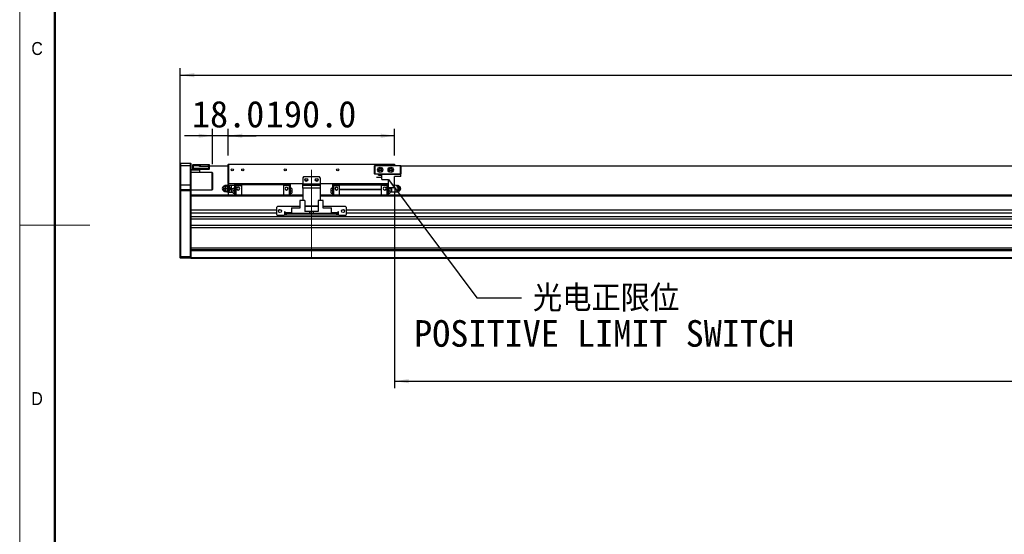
# Model space of a CAD drawing. Header units: millimetres. Extents: x 40 to 3320, y 40 to 2336.
# Tile 2 of 13: x 40 to 1165, y 835 to 1423. Entities that reach past the tile are written whole.
import ezdxf

# ---------------------------------------------------------------- set-up
doc = ezdxf.new("R2010")
doc.units = ezdxf.units.MM
doc.header["$LTSCALE"] = 8
doc.linetypes.add('CENTERX2', pattern=[20.32, 12.7, -2.54, 2.54, -2.54])
doc.layers.add('DIMNS', color=7, linetype='Continuous')
doc.styles.add('SLDTEXTSTYLE0', font='Gothic.ttf', dxfattribs={"width": 0.913})
doc.styles.add('SLDTEXTSTYLE10', font='txt', dxfattribs={"bigfont": 'bigfont'})
doc.styles.add('SLDTEXTSTYLE7', font='txt')
doc.dimstyles.new('SLDDIMSTYLE0', dxfattribs={"dimtxt": 30.4, "dimasz": 16, "dimexe": 0, "dimexo": 0.0625, "dimgap": 7.6, "dimtad": 2, "dimdec": 1, "dimrnd": 1e-09, "dimzin": 4, "dimdsep": 46, "dimtxsty": 'SLDTEXTSTYLE7', "dimsah": 1, "dimcen": 0.09, "dimadec": 0, "dimazin": 1, "dimtfac": 1, "dimtdec": 1, "dimtmove": 0, "dimatfit": 0, "dimfxl": 0, "dimfrac": 2, "dimtolj": 1, "dimtzin": 12, "dimarcsym": 0})
doc.dimstyles.new('SLDDIMSTYLE3', dxfattribs={"dimtxt": 30.4, "dimasz": 16, "dimexe": 0, "dimexo": 0.0625, "dimgap": 7.6, "dimtad": 2, "dimdec": 1, "dimrnd": 1e-09, "dimzin": 4, "dimdsep": 46, "dimtxsty": 'SLDTEXTSTYLE7', "dimsah": 1, "dimcen": 0.09, "dimadec": 0, "dimazin": 1, "dimtfac": 1, "dimtdec": 1, "dimtofl": 0, "dimtmove": 0, "dimatfit": 3, "dimfxl": 0, "dimfrac": 2, "dimtolj": 1, "dimtzin": 12, "dimarcsym": 0})
doc.dimstyles.new('SLDDIMSTYLE4', dxfattribs={"dimtxt": 0.18, "dimasz": 16, "dimexe": 0, "dimexo": 0.0625, "dimgap": 0, "dimtad": 0, "dimtih": 1, "dimtoh": 1, "dimdec": 0, "dimrnd": 1e-09, "dimzin": 0, "dimdsep": 46, "dimtxsty": 'Standard', "dimsah": 1, "dimcen": 0.09, "dimadec": 0, "dimazin": 0, "dimtfac": 16, "dimtdec": 0, "dimtofl": 0, "dimtmove": 0, "dimatfit": 3, "dimfxl": 0, "dimfrac": 2, "dimtolj": 1, "dimtzin": 0, "dimarcsym": 0})

# ---------------------------------------------------------------- blocks, each defined once
blk = doc.blocks.new('_D_19')
at = {"layer": 'DIMNS'}
for p, q in [((223.3, 1237.3), (223.3, 1367.3)), ((2443.3, 1237.3), (2443.3, 1367.3)), ((223.3, 1359.3), (2443.3, 1359.3))]:
    blk.add_line(p, q, dxfattribs=at)
for points in [[(223.3, 1359.3), (239.3, 1356.9), (239.3, 1361.7)], [(2443.3, 1359.3), (2427.3, 1361.7), (2427.3, 1356.9)]]:
    blk.add_solid(points, dxfattribs=at)
at = {"layer": 'DIMNS', "insert": (1263.7, 1399.2), "char_height": 30.4, "attachment_point": 1, "style": 'SLDTEXTSTYLE7'}
blk.add_mtext('2220.0', dxfattribs=at)
blk = doc.blocks.new('_D_20')
at = {"layer": 'DIMNS'}
for p, q in [((278.3, 1267.5), (278.3, 1298.1)), ((468.3, 1267.5), (468.3, 1298.1)), ((468.3, 1290.1), (278.3, 1290.1))]:
    blk.add_line(p, q, dxfattribs=at)
for points in [[(278.3, 1290.1), (294.3, 1287.7), (294.3, 1292.5)], [(468.3, 1290.1), (452.3, 1292.5), (452.3, 1287.7)]]:
    blk.add_solid(points, dxfattribs=at)
at = {"layer": 'DIMNS', "insert": (321.1, 1330), "char_height": 30.4, "attachment_point": 1, "style": 'SLDTEXTSTYLE7'}
blk.add_mtext('190.0', dxfattribs=at)
blk = doc.blocks.new('_D_21')
at = {"layer": 'DIMNS'}
for p, q in [((260.3, 1257.8), (260.3, 1298.1)), ((278.3, 1267.5), (278.3, 1298.1)), ((260.3, 1290.1), (228.3, 1290.1)), ((278.3, 1290.1), (260.3, 1290.1)), ((278.3, 1290.1), (310.3, 1290.1))]:
    blk.add_line(p, q, dxfattribs=at)
for points in [[(260.3, 1290.1), (244.3, 1292.5), (244.3, 1287.7)], [(278.3, 1290.1), (294.3, 1287.7), (294.3, 1292.5)]]:
    blk.add_solid(points, dxfattribs=at)
at = {"layer": 'DIMNS', "insert": (236.7, 1330), "char_height": 30.4, "attachment_point": 1, "style": 'SLDTEXTSTYLE7'}
blk.add_mtext('18.0', dxfattribs=at)
blk = doc.blocks.new('_D_22')
at = {"layer": 'DIMNS'}
for p, q in [((468.3, 1220.5), (468.3, 1001.7)), ((2168.3, 1217), (2168.3, 1001.7)), ((468.3, 1009.7), (2168.3, 1009.7))]:
    blk.add_line(p, q, dxfattribs=at)
for points in [[(468.3, 1009.7), (484.3, 1007.3), (484.3, 1012.1)], [(2168.3, 1009.7), (2152.3, 1012.1), (2152.3, 1007.3)]]:
    blk.add_solid(points, dxfattribs=at)
at = {"layer": 'DIMNS', "char_height": 30.4, "attachment_point": 1, "style": 'SLDTEXTSTYLE7'}
for s, insert in [('Stroke T=', (1182.3, 1049.6)), ('1700.0', (1357.9, 1049.6))]:
    blk.add_mtext(s, dxfattribs=dict(at, insert=insert))
blk = doc.blocks.new('SW_NOTE_8')
at = {"layer": 'DIMNS', "color": 0, "char_height": 30.4, "attachment_point": 2}
for s, insert, style in [('光电正限位', (96.8, 14.8), 'SLDTEXTSTYLE10'), ('POSITIVE LIMIT SWITCH', (94.6, -25.4), 'SLDTEXTSTYLE7')]:
    blk.add_mtext(s, dxfattribs=dict(at, insert=insert, style=style))

msp = doc.modelspace()

# ---------------------------------------------------------------- linework, layer by layer
at = {"color": 7, "linetype": 'Continuous', "lineweight": 18}
for p, q in [((40, 2336), (40, 40)), ((80, 2296), (80, 80)), ((40, 1188), (120, 1188))]:
    msp.add_line(p, q, dxfattribs=at)
at = {"color": 7, "linetype": 'Continuous', "lineweight": 50}
msp.add_line((80, 2296), (80, 80), dxfattribs=at)
at = {"color": 7, "linetype": 'Continuous', "lineweight": 25}
for p, q in [((223.62, 1258.66), (223.32, 1258.36)), ((223.32, 1255.66), (223.32, 1258.36)), ((223.62, 1255.66), (223.32, 1255.66)), ((223.32, 1233.66), (223.32, 1255.66)), ((223.62, 1258.66), (223.62, 1255.66)), ((223.62, 1258.66), (235.02, 1258.66)), ((235.02, 1255.66), (223.62, 1255.66)), ((223.62, 1255.66), (223.62, 1233.66)), ((235.02, 1255.66), (235.02, 1258.66)), ((235.02, 1258.66), (235.32, 1258.36)), ((235.02, 1233.66), (235.02, 1255.66)), ((235.02, 1255.66), (235.32, 1255.66)), ((235.32, 1258.36), (235.32, 1255.66)), ((235.32, 1255.66), (235.32, 1233.66)), ((235.32, 1251.66), (238.12, 1251.66)), ((245.32, 1250.66), (235.32, 1250.66)), ((237.82, 1256.86), (238.12, 1257.16)), ((237.82, 1255.66), (237.82, 1256.86)), ((237.82, 1255.66), (238.12, 1255.66)), ((237.82, 1253.16), (237.82, 1255.66)), ((238.12, 1253.16), (237.82, 1253.16)), ((237.82, 1251.96), (237.82, 1253.16)), ((238.12, 1251.66), (237.82, 1251.96)), ((238.12, 1257.16), (238.12, 1255.66)), ((238.12, 1257.16), (245.32, 1257.16)), ((238.12, 1255.66), (238.12, 1253.16)), ((245.32, 1255.66), (238.12, 1255.66)), ((238.12, 1253.16), (238.12, 1251.66)), ((238.12, 1253.16), (256.02, 1253.16)), ((256.02, 1251.66), (238.12, 1251.66)), ((245.32, 1257.16), (245.32, 1255.66)), ((245.32, 1254.86), (245.32, 1255.66)), ((245.32, 1255.16), (256.02, 1255.16)), ((256.02, 1254.86), (245.32, 1254.86)), ((245.32, 1251.66), (245.32, 1250.66)), ((245.32, 1250.66), (245.32, 1248.16)), ((245.82, 1255.36), (245.82, 1257.36)), ((245.82, 1257.36), (246.32, 1257.36)), ((246.32, 1255.36), (245.82, 1255.36)), ((245.82, 1255.36), (245.82, 1255.16)), ((246.32, 1257.36), (246.32, 1255.36)), ((246.32, 1257.36), (255.82, 1257.36)), ((246.32, 1255.36), (255.82, 1255.36)), ((255.82, 1255.36), (255.82, 1257.36)), ((255.82, 1257.36), (256.32, 1257.36)), ((256.32, 1255.36), (255.82, 1255.36)), ((256.02, 1255.16), (256.32, 1254.86)), ((256.02, 1255.16), (256.02, 1254.86)), ((278.32, 1255.16), (256.02, 1255.16)), ((256.02, 1254.86), (256.32, 1254.86)), ((256.02, 1253.16), (256.02, 1254.86)), ((256.02, 1251.66), (256.02, 1253.16)), ((256.02, 1253.16), (256.32, 1253.16)), ((256.02, 1251.66), (256.32, 1251.96)), ((256.32, 1257.36), (256.32, 1255.36)), ((278.32, 1255.36), (256.32, 1255.36)), ((256.32, 1254.86), (256.32, 1253.16)), ((256.32, 1253.16), (256.32, 1251.96)), ((278.62, 1257.66), (278.32, 1257.36)), ((278.62, 1257.36), (278.32, 1257.36)), ((278.32, 1235.46), (278.32, 1257.36)), ((278.62, 1257.66), (468.02, 1257.66)), ((278.62, 1257.66), (278.62, 1257.36)), ((468.02, 1257.36), (278.62, 1257.36)), ((278.62, 1257.36), (278.62, 1235.46)), ((445.32, 1255.86), (445.62, 1256.16)), ((445.32, 1246.46), (445.32, 1255.86)), ((445.62, 1255.73), (445.32, 1255.86)), ((445.62, 1256.16), (475.02, 1256.16)), ((445.62, 1256.16), (445.75, 1255.86)), ((445.75, 1255.86), (445.62, 1255.73)), ((445.62, 1255.73), (445.62, 1246.58)), ((474.9, 1255.86), (445.75, 1255.86)), ((468.02, 1257.66), (468.02, 1257.36)), ((468.32, 1257.36), (468.02, 1257.66)), ((468.32, 1257.36), (468.02, 1257.36)), ((468.02, 1256.16), (468.02, 1257.36)), ((468.32, 1257.36), (468.32, 1256.16)), ((475.02, 1256.16), (474.9, 1255.86)), ((475.02, 1255.73), (474.9, 1255.86)), ((475.02, 1256.16), (475.32, 1255.86)), ((475.32, 1255.86), (475.02, 1255.73)), ((475.02, 1246.58), (475.02, 1255.73)), ((475.32, 1255.86), (475.32, 1246.46)), ((2196.52, 1255.36), (475.32, 1255.36)), ((2196.32, 1255.16), (475.32, 1255.16)), ((259.82, 1248.16), (235.32, 1248.16)), ((260.32, 1247.66), (259.82, 1248.16)), ((259.82, 1228.16), (259.82, 1248.16)), ((260.32, 1247.66), (260.32, 1228.66)), ((364.32, 1243.16), (363.32, 1242.16)), ((363.32, 1242.16), (363.32, 1235.16)), ((382.32, 1243.16), (364.32, 1243.16)), ((383.32, 1242.16), (382.32, 1243.16)), ((383.32, 1242.16), (383.32, 1235.16)), ((445.62, 1246.58), (445.32, 1246.46)), ((445.62, 1246.16), (445.32, 1246.46)), ((445.62, 1246.58), (445.75, 1246.46)), ((445.75, 1246.46), (445.62, 1246.16)), ((453.82, 1246.16), (445.62, 1246.16)), ((445.75, 1246.46), (474.9, 1246.46)), ((447.62, 1242.61), (447.62, 1242.91)), ((447.62, 1242.91), (453.82, 1242.91)), ((447.62, 1242.61), (453.82, 1242.61)), ((450.02, 1244.86), (450.02, 1245.56)), ((450.02, 1245.56), (453.82, 1245.56)), ((450.02, 1244.86), (453.82, 1244.86)), ((453.82, 1239.96), (453.82, 1246.16)), ((453.82, 1246.16), (475.32, 1246.16)), ((453.82, 1239.96), (461.37, 1239.96)), ((461.37, 1230.66), (461.37, 1239.96)), ((468.32, 1230.66), (468.32, 1243.56)), ((475.32, 1243.56), (468.32, 1243.56)), ((474.9, 1246.46), (475.02, 1246.58)), ((474.9, 1246.46), (475.02, 1246.16)), ((475.32, 1246.46), (475.02, 1246.58)), ((475.32, 1246.46), (475.02, 1246.16)), ((475.32, 1243.56), (475.32, 1246.16)), ((223.62, 1233.66), (223.32, 1233.66)), ((223.32, 1228.36), (223.32, 1233.66)), ((223.62, 1228.66), (223.32, 1228.36)), ((223.32, 1227.16), (223.32, 1228.36)), ((223.62, 1227.16), (223.32, 1227.16)), ((223.32, 1152.28), (223.32, 1227.16)), ((223.62, 1233.66), (223.62, 1228.66)), ((235.02, 1233.66), (223.62, 1233.66)), ((223.62, 1228.66), (223.62, 1227.16)), ((223.62, 1228.66), (235.02, 1228.66)), ((235.02, 1227.16), (223.62, 1227.16)), ((223.62, 1227.16), (223.62, 1152.16)), ((235.02, 1228.66), (235.02, 1233.66)), ((235.32, 1233.66), (235.02, 1233.66)), ((235.02, 1227.16), (235.02, 1228.66)), ((235.32, 1228.36), (235.02, 1228.66)), ((235.02, 1152.16), (235.02, 1227.16)), ((235.32, 1227.16), (235.02, 1227.16)), ((235.32, 1233.66), (235.32, 1228.36)), ((235.32, 1228.36), (235.32, 1227.16)), ((235.32, 1228.16), (259.82, 1228.16)), ((235.32, 1227.16), (235.32, 1221.87)), ((259.82, 1228.16), (260.32, 1228.66)), ((272.51, 1231.94), (271.93, 1231.29)), ((271.93, 1228.03), (272.51, 1227.37)), ((273.86, 1226.5), (274.31, 1226.42)), ((276.26, 1233.16), (274.46, 1233.16)), ((276.26, 1226.16), (274.46, 1226.16)), ((275.65, 1229.66), (277.73, 1229.66)), ((278.18, 1233.16), (276.26, 1233.16)), ((278.18, 1226.16), (276.26, 1226.16)), ((278.18, 1233.16), (278.88, 1233.16)), ((278.18, 1233.16), (279.05, 1231.41)), ((279.05, 1227.91), (278.18, 1226.16)), ((278.18, 1226.16), (278.88, 1226.16)), ((278.22, 1233.66), (281.65, 1233.66)), ((278.62, 1235.46), (278.32, 1235.46)), ((278.32, 1235.46), (278.62, 1235.16)), ((278.32, 1235.46), (278.32, 1233.66)), ((278.62, 1235.46), (363.32, 1235.46)), ((278.62, 1235.46), (278.62, 1235.16)), ((363.32, 1235.16), (278.62, 1235.16)), ((279.87, 1231.41), (278.88, 1233.16)), ((278.88, 1226.16), (279.87, 1227.91)), ((279.05, 1231.41), (280.04, 1229.66)), ((280.04, 1229.66), (279.05, 1227.91)), ((280.74, 1229.66), (279.87, 1231.41)), ((279.87, 1227.91), (280.74, 1229.66)), ((280.04, 1229.66), (280.74, 1229.66)), ((281.82, 1231.66), (281.99, 1233.66)), ((281.82, 1231.66), (281.82, 1233.66)), ((281.99, 1229.66), (281.82, 1231.66)), ((281.82, 1227.66), (281.82, 1231.66)), ((281.82, 1227.66), (281.99, 1229.66)), ((281.99, 1225.66), (281.82, 1227.66)), ((281.82, 1225.66), (281.82, 1227.66)), ((281.99, 1233.66), (285.32, 1233.66)), ((281.99, 1229.66), (283.71, 1229.66)), ((283.32, 1228.51), (283.32, 1227.16)), ((283.32, 1227.16), (283.32, 1225.81)), ((285.32, 1230.41), (285.22, 1230.41)), ((285.32, 1227.16), (285.22, 1227.16)), ((286.82, 1234.26), (285.32, 1234.26)), ((285.32, 1234.26), (285.32, 1233.32)), ((286.82, 1233.32), (285.32, 1233.32)), ((285.32, 1233.32), (285.32, 1222.16)), ((286.82, 1234.36), (286.82, 1233.41)), ((286.82, 1234.36), (293.32, 1234.36)), ((286.82, 1233.41), (293.32, 1233.41)), ((286.82, 1233.41), (286.82, 1222.16)), ((293.32, 1235.16), (293.32, 1234.16)), ((341.32, 1234.16), (293.32, 1234.16)), ((293.32, 1234.16), (293.32, 1222.16)), ((341.32, 1235.16), (341.32, 1234.16)), ((347.82, 1234.36), (341.32, 1234.36)), ((341.32, 1234.16), (341.32, 1222.16)), ((347.82, 1233.41), (341.32, 1233.41)), ((347.82, 1234.36), (347.82, 1233.41)), ((347.82, 1234.26), (349.32, 1234.26)), ((347.82, 1233.41), (347.82, 1222.16)), ((347.82, 1233.32), (349.32, 1233.32)), ((349.32, 1233.32), (349.32, 1234.26)), ((349.32, 1222.16), (349.32, 1233.32)), ((349.42, 1230.41), (349.32, 1230.41)), ((349.32, 1227.16), (349.42, 1227.16)), ((351.32, 1227.16), (351.32, 1228.51)), ((351.32, 1225.81), (351.32, 1227.16)), ((363.32, 1235.16), (383.32, 1235.16)), ((363.32, 1233.66), (363.32, 1235.16)), ((363.32, 1230.16), (363.32, 1233.66)), ((363.32, 1233.66), (383.32, 1233.66)), ((363.32, 1230.16), (363.32, 1216.06)), ((383.32, 1230.16), (363.32, 1230.16)), ((383.32, 1235.46), (461.37, 1235.46)), ((461.37, 1235.16), (383.32, 1235.16)), ((383.32, 1235.16), (383.32, 1233.66)), ((383.32, 1233.66), (383.32, 1230.16)), ((383.32, 1230.16), (383.32, 1216.06)), ((395.32, 1228.51), (395.32, 1227.16)), ((395.32, 1227.16), (395.32, 1225.81)), ((397.32, 1230.41), (397.22, 1230.41)), ((397.32, 1227.16), (397.22, 1227.16)), ((398.82, 1234.26), (397.32, 1234.26)), ((397.32, 1234.26), (397.32, 1233.32)), ((398.82, 1233.32), (397.32, 1233.32)), ((397.32, 1233.32), (397.32, 1222.16)), ((398.82, 1233.41), (398.82, 1234.36)), ((398.82, 1234.36), (405.32, 1234.36)), ((398.82, 1222.16), (398.82, 1233.41)), ((398.82, 1233.41), (405.32, 1233.41)), ((405.32, 1234.16), (405.32, 1235.16)), ((405.32, 1234.16), (453.32, 1234.16)), ((405.32, 1229.16), (405.32, 1234.16)), ((405.32, 1229.16), (453.32, 1229.16)), ((405.32, 1228.76), (405.32, 1229.16)), ((405.32, 1228.76), (453.32, 1228.76)), ((405.32, 1222.16), (405.32, 1228.76)), ((453.32, 1234.16), (453.32, 1235.16)), ((459.82, 1234.36), (453.32, 1234.36)), ((453.32, 1229.16), (453.32, 1234.16)), ((459.82, 1233.41), (453.32, 1233.41)), ((453.32, 1228.76), (453.32, 1229.16)), ((453.32, 1222.16), (453.32, 1228.76)), ((459.82, 1233.41), (459.82, 1234.36)), ((459.82, 1234.26), (461.32, 1234.26)), ((459.82, 1222.16), (459.82, 1233.41)), ((459.82, 1233.32), (461.32, 1233.32)), ((461.32, 1233.32), (461.32, 1234.26)), ((461.37, 1233.66), (461.32, 1233.66)), ((461.32, 1222.16), (461.32, 1233.32)), ((461.42, 1230.41), (461.32, 1230.41)), ((461.32, 1227.16), (461.42, 1227.16)), ((468.32, 1230.66), (461.37, 1230.66)), ((464.66, 1229.66), (462.94, 1229.66)), ((463.32, 1227.16), (463.32, 1228.51)), ((463.32, 1225.81), (463.32, 1227.16)), ((464.74, 1230.66), (464.66, 1229.66)), ((464.66, 1229.66), (464.82, 1227.66)), ((464.82, 1227.66), (464.66, 1225.66)), ((464.82, 1230.66), (464.82, 1227.66)), ((464.82, 1227.66), (464.82, 1225.66)), ((468.42, 1233.66), (468.32, 1233.66)), ((470.23, 1233.16), (471.48, 1233.16)), ((470.35, 1226.16), (471.48, 1226.16)), ((471.48, 1233.16), (472.36, 1231.41)), ((472.19, 1233.16), (471.48, 1233.16)), ((472.36, 1227.91), (471.48, 1226.16)), ((472.19, 1226.16), (471.48, 1226.16)), ((473.18, 1231.41), (472.19, 1233.16)), ((472.19, 1226.16), (473.18, 1227.91)), ((472.36, 1231.41), (473.34, 1229.66)), ((473.34, 1229.66), (472.36, 1227.91)), ((474.05, 1229.66), (473.18, 1231.41)), ((473.18, 1227.91), (474.05, 1229.66)), ((474.05, 1229.66), (473.34, 1229.66)), ((474.72, 1231.29), (474.14, 1231.94)), ((474.14, 1227.37), (474.72, 1228.03)), ((475.32, 1229.66), (474.98, 1229.66)), ((278.32, 1222.16), (235.32, 1222.16)), ((363.32, 1222.16), (235.32, 1222.16)), ((235.32, 1221.87), (235.32, 1221.16)), ((235.32, 1221.16), (235.32, 1205.15)), ((278.22, 1225.66), (281.65, 1225.66)), ((278.32, 1225.66), (278.32, 1222.16)), ((281.99, 1225.66), (283.33, 1225.66)), ((285.22, 1223.91), (285.32, 1223.91)), ((349.32, 1223.91), (349.42, 1223.91)), ((359.82, 1216.06), (359.82, 1207.16)), ((365.82, 1216.06), (359.82, 1216.06)), ((365.82, 1216.06), (365.82, 1203.66)), ((380.82, 1216.06), (380.82, 1203.66)), ((386.82, 1216.06), (380.82, 1216.06)), ((2283.32, 1222.16), (383.32, 1222.16)), ((386.82, 1207.16), (386.82, 1216.06)), ((397.22, 1223.91), (397.32, 1223.91)), ((461.32, 1223.91), (461.42, 1223.91)), ((464.66, 1225.66), (463.32, 1225.66)), ((468.42, 1225.66), (465, 1225.66)), ((468.32, 1225.66), (468.32, 1222.16)), ((2183.32, 1222.16), (468.32, 1222.16)), ((235.32, 1205.15), (235.32, 1201.75)), ((333.32, 1205.15), (235.32, 1205.15)), ((334.32, 1209.16), (333.32, 1208.16)), ((333.32, 1208.16), (333.32, 1200.16)), ((359.82, 1209.16), (334.32, 1209.16)), ((338.7, 1205.15), (335.95, 1205.15)), ((350.62, 1207.66), (358.42, 1207.66)), ((350.62, 1207.66), (350.62, 1207.16)), ((350.62, 1207.16), (350.62, 1201.16)), ((359.82, 1207.16), (350.62, 1207.16)), ((358.92, 1207.16), (358.42, 1207.66)), ((380.82, 1209.66), (365.82, 1209.66)), ((380.82, 1209.16), (365.82, 1209.16)), ((371.32, 1203.66), (365.82, 1203.66)), ((371.32, 1201.16), (371.32, 1203.66)), ((373.32, 1203.66), (371.32, 1203.66)), ((373.32, 1201.16), (373.32, 1203.66)), ((375.32, 1203.66), (373.32, 1203.66)), ((375.32, 1203.66), (375.32, 1201.16)), ((380.82, 1203.66), (375.32, 1203.66)), ((412.32, 1209.16), (386.82, 1209.16)), ((396.02, 1207.16), (386.82, 1207.16)), ((388.22, 1207.66), (387.72, 1207.16)), ((388.22, 1207.66), (396.02, 1207.66)), ((396.02, 1207.16), (396.02, 1207.66)), ((396.02, 1201.16), (396.02, 1207.16)), ((410.7, 1205.15), (407.95, 1205.15)), ((413.32, 1208.16), (412.32, 1209.16)), ((413.32, 1200.16), (413.32, 1208.16)), ((2253.32, 1205.15), (413.32, 1205.15)), ((235.32, 1201.75), (235.32, 1197.49)), ((333.32, 1201.75), (235.32, 1201.75)), ((2431.32, 1197.49), (235.32, 1197.49)), ((235.32, 1197.49), (235.32, 1196.18)), ((235.32, 1196.18), (235.32, 1158.96)), ((2431.32, 1194.89), (235.32, 1194.89)), ((333.32, 1200.16), (334.32, 1199.16)), ((334.32, 1199.16), (342.32, 1199.16)), ((343.32, 1203.16), (342.32, 1203.16)), ((342.32, 1203.16), (342.32, 1199.16)), ((343.32, 1201.75), (342.32, 1201.75)), ((343.32, 1202.16), (343.32, 1203.16)), ((343.32, 1202.16), (343.32, 1201.16)), ((343.32, 1199.16), (343.32, 1201.16)), ((343.32, 1201.16), (344.32, 1201.16)), ((344.32, 1199.16), (343.32, 1199.16)), ((344.32, 1201.16), (344.32, 1199.16)), ((402.32, 1201.16), (344.32, 1201.16)), ((402.32, 1199.16), (344.32, 1199.16)), ((402.32, 1199.16), (402.32, 1201.16)), ((402.32, 1201.16), (403.32, 1201.16)), ((403.32, 1199.16), (402.32, 1199.16)), ((404.32, 1203.16), (403.32, 1203.16)), ((403.32, 1203.16), (403.32, 1202.16)), ((403.32, 1201.16), (403.32, 1202.16)), ((404.32, 1201.75), (403.32, 1201.75)), ((403.32, 1201.16), (403.32, 1199.16)), ((404.32, 1199.16), (404.32, 1203.16)), ((404.32, 1199.16), (412.32, 1199.16)), ((412.32, 1199.16), (413.32, 1200.16)), ((2253.32, 1201.75), (413.32, 1201.75)), ((2431.32, 1187.39), (235.32, 1187.39)), ((2431.32, 1184.79), (235.32, 1184.79)), ((2431.32, 1161.66), (235.32, 1161.66)), ((2431.32, 1159.66), (235.32, 1159.66)), ((235.32, 1158.96), (235.32, 1158.66)), ((2431.32, 1158.66), (235.32, 1158.66)), ((235.32, 1158.66), (235.32, 1150.66)), ((223.32, 1152.28), (223.62, 1152.16)), ((223.32, 1150.46), (223.32, 1152.28)), ((223.32, 1150.46), (223.62, 1150.16)), ((223.62, 1152.16), (235.02, 1152.16)), ((223.62, 1152.16), (223.62, 1150.16)), ((235.02, 1150.16), (223.62, 1150.16)), ((235.32, 1152.28), (235.02, 1152.16)), ((235.02, 1150.16), (235.02, 1152.16)), ((235.32, 1150.46), (235.02, 1150.16)), ((2431.32, 1150.66), (235.32, 1150.66)), ((235.32, 1150.66), (235.32, 1149.66)), ((2431.32, 1149.66), (235.32, 1149.66))]:
    msp.add_line(p, q, dxfattribs=at)
at = {"color": 8, "linetype": 'Continuous', "lineweight": 25}
for p, q in [((285.22, 1230.41), (285.22, 1227.16)), ((285.22, 1227.16), (285.22, 1223.91)), ((349.42, 1227.16), (349.42, 1230.41)), ((349.42, 1223.91), (349.42, 1227.16)), ((397.22, 1230.41), (397.22, 1227.16)), ((397.22, 1227.16), (397.22, 1223.91)), ((461.42, 1227.16), (461.42, 1230.41)), ((461.42, 1223.91), (461.42, 1227.16)), ((363.32, 1221.16), (235.32, 1221.16)), ((2283.32, 1221.16), (383.32, 1221.16)), ((350.62, 1202.16), (343.32, 1202.16)), ((403.32, 1202.16), (396.02, 1202.16))]:
    msp.add_line(p, q, dxfattribs=at)
at = {"color": 7, "linetype": 'Continuous', "lineweight": 25, "flags": 128}
for points in [[(276.21, 1226.2), (276.99, 1225.85), (278.22, 1225.66)], [(278.22, 1233.66), (276.99, 1233.46), (276.35, 1233.19)], [(475.32, 1229.66), (475.16, 1230.55), (474.72, 1231.29)], [(474.72, 1228.03), (475.16, 1228.76), (475.32, 1229.66)]]:
    msp.add_lwpolyline(points, dxfattribs=at)
at = {"color": 7, "linetype": 'Continuous', "lineweight": 25}
for centre, radius in [((282.82, 1251.16), 1.25), ((294.82, 1251.16), 1.25), ((343.32, 1251.16), 1.25), ((403.32, 1251.16), 1.25), ((451.82, 1251.16), 3), ((451.82, 1251.16), 1.7), ((451.82, 1251.16), 1.25), ((463.82, 1251.16), 3), ((463.82, 1251.16), 1.7), ((463.82, 1251.16), 1.25), ((367.32, 1239.66), 1.7), ((367.32, 1239.66), 1.25), ((379.32, 1239.66), 1.7), ((379.32, 1239.66), 1.25), ((337.32, 1204.16), 1.7), ((409.32, 1204.16), 1.7)]:
    msp.add_circle(centre, radius, dxfattribs=at)
for centre, radius, start, end in [((273.49, 1229.8), 2.17, 356.18295, 183.81705), ((273.49, 1229.51), 2.17, 176.18295, 3.81705), ((274.71, 1229.86), 3.03, 356.04781, 136.63774), ((274.73, 1229.4), 3.01, 222.46787, 4.84659), ((273.49, 1229.71), 0.765, 356.18032, 183.81968), ((273.49, 1229.6), 0.765, 176.18049, 3.81951), ((276.26, 1229.15), 3, 248.38672, 269.94723), ((276.26, 1230.16), 2.99, 90.04963, 110.92363), ((276.21, 1229.97), 3.19, 26.79129, 89.01526), ((276.21, 1229.34), 3.19, 270.98474, 333.20871), ((275.75, 1229.66), 3.73, 359.88554, 27.82656), ((275.75, 1229.65), 3.73, 332.17344, 0.11446), ((285.22, 1228.51), 1.9, 90, 180), ((289.72, 1229.66), 1.65, 0, 180), ((289.72, 1229.66), 1.65, 180, 0), ((344.92, 1229.66), 1.65, 0, 180), ((344.92, 1229.66), 1.65, 180, 0), ((349.42, 1228.51), 1.9, 0, 90), ((397.22, 1228.51), 1.9, 90, 180), ((401.72, 1229.66), 1.65, 0, 180), ((401.72, 1229.66), 1.65, 180, 0), ((456.92, 1229.66), 1.65, 0, 180), ((456.92, 1229.66), 1.65, 180, 0), ((461.42, 1228.51), 1.9, 0, 90), ((468.42, 1229.66), 4, 0, 90.01825), ((468.42, 1229.66), 4, 270.02815, 0), ((469.42, 1229.89), 3.3, 27.38997, 66.3958), ((469.42, 1229.42), 3.3, 293.60644, 332.60779), ((469.03, 1229.66), 3.76, 332.24602, 27.75398), ((471.11, 1229.59), 3.02, 302.6273, 1.20594), ((471.07, 1229.7), 3.06, 359.20421, 56.41379), ((471.72, 1229.57), 3.27, 291.04209, 1.49372), ((471.72, 1229.74), 3.27, 358.50902, 68.86646), ((285.22, 1225.81), 1.9, 180, 270), ((349.42, 1225.81), 1.9, 270, 360), ((397.22, 1225.81), 1.9, 180, 270), ((461.42, 1225.81), 1.9, 270, 360)]:
    msp.add_arc(centre, radius, start, end, dxfattribs=at)
for points, knots in [([(273.39, 1229.66), (273.26, 1229.66), (272.99, 1229.66), (272.81, 1229.66), (272.72, 1229.66)], [0, 0, 0, 0, 0.4999741, 1, 1, 1, 1]), ([(273.39, 1229.66), (273.53, 1229.66), (273.81, 1229.66), (274.1, 1229.66), (274.25, 1229.66)], [0, 0, 0, 0, 0.5000073, 1, 1, 1, 1]), ([(278.04, 1229.66), (278.03, 1229.93), (278, 1230.56), (277.59, 1231.48), (276.89, 1232.28), (275.97, 1232.82), (274.95, 1233.01), (274.19, 1232.97), (273.83, 1232.8), (273.78, 1232.78)], [0, 0, 0, 0, 0.1339581, 0.3027776, 0.4733622, 0.6432196, 0.810061, 0.9730906, 1, 1, 1, 1]), ([(274.64, 1226.37), (274.69, 1226.36), (275.07, 1226.28), (275.8, 1226.46), (276.7, 1226.89), (277.42, 1227.59), (277.88, 1228.47), (278.09, 1229.19), (278.04, 1229.59), (278.04, 1229.66)], [0, 0, 0, 0, 0.0305829, 0.2198505, 0.4055887, 0.5898601, 0.7751153, 0.9633969, 1, 1, 1, 1]), ([(278.05, 1229.66), (278.05, 1229.66), (278.07, 1229.66), (277.84, 1229.66), (277.73, 1229.66)], [0, 0, 0, 0, 0.50000871, 1, 1, 1, 1]), ([(279.48, 1229.66), (279.16, 1229.66), (278.5, 1229.66), (278.2, 1229.66), (278.05, 1229.66)], [0, 0, 0, 0, 0.4999947, 1, 1, 1, 1]), ([(285.22, 1227.16), (284.98, 1227.16), (284.62, 1227.16), (284.17, 1227.16), (283.87, 1227.16), (283.62, 1227.16), (283.39, 1227.16), (283.35, 1227.16), (283.32, 1227.16)], [0, 0, 0, 0, 0.2394652, 0.3683764, 0.5000021, 0.6316369, 0.7605426, 1, 1, 1, 1]), ([(349.42, 1227.16), (349.66, 1227.16), (350.03, 1227.16), (350.47, 1227.16), (350.78, 1227.16), (351.02, 1227.16), (351.26, 1227.16), (351.3, 1227.16), (351.32, 1227.16)], [0, 0, 0, 0, 0.2394627, 0.3683548, 0.4999946, 0.6316408, 0.7605451, 1, 1, 1, 1]), ([(397.22, 1227.16), (396.98, 1227.16), (396.62, 1227.16), (396.17, 1227.16), (395.87, 1227.16), (395.62, 1227.16), (395.39, 1227.16), (395.35, 1227.16), (395.32, 1227.16)], [0, 0, 0, 0, 0.239464, 0.3683568, 0.4999974, 0.6316442, 0.7605401, 1, 1, 1, 1]), ([(461.42, 1227.16), (461.66, 1227.16), (462.03, 1227.16), (462.47, 1227.16), (462.78, 1227.16), (463.02, 1227.16), (463.26, 1227.16), (463.3, 1227.16), (463.32, 1227.16)], [0, 0, 0, 0, 0.2394615, 0.3683707, 0.5000098, 0.6316427, 0.7605464, 1, 1, 1, 1]), ([(472.9, 1232.78), (472.89, 1232.79), (472.72, 1232.88), (472.52, 1232.88), (472.34, 1232.89)], [0, 0, 0, 0, 0.0784017, 1, 1, 1, 1]), ([(472.34, 1226.42), (472.47, 1226.42), (472.66, 1226.42), (472.83, 1226.52), (472.89, 1226.55)], [0, 0, 0, 0, 0.6538736, 1, 1, 1, 1]), ([(474.12, 1229.66), (474.32, 1229.66), (474.71, 1229.66), (474.89, 1229.66), (474.98, 1229.66)], [0, 0, 0, 0, 0.5000111, 1, 1, 1, 1])]:
    msp.add_open_spline(points, degree=3, knots=knots, dxfattribs=at)
at = {"color": 8, "linetype": 'Continuous', "lineweight": 25}
for points, knots in [([(278.22, 1233.16), (278.22, 1233.18), (278.22, 1233.38), (278.22, 1233.59), (278.22, 1233.63), (278.22, 1233.66)], [0, 0, 0, 0, 0.0803998, 0.5402003, 1, 1, 1, 1]), ([(278.22, 1225.66), (278.22, 1225.68), (278.22, 1225.73), (278.22, 1225.93), (278.22, 1226.13), (278.22, 1226.16)], [0, 0, 0, 0, 0.4597997, 0.9196002, 1, 1, 1, 1]), ([(468.42, 1230.51), (468.42, 1230.23), (468.42, 1229.44), (468.42, 1228.08), (468.42, 1226.76), (468.42, 1225.84), (468.42, 1225.72), (468.42, 1225.66)], [0, 0, 0, 0, 0.1226994, 0.3420249, 0.5613497, 0.7806749, 1, 1, 1, 1])]:
    msp.add_open_spline(points, degree=3, knots=knots, dxfattribs=at)
at = {"layer": 'DIMNS', "linetype": 'CENTERX2', "lineweight": 18}
msp.add_line((373.32, 1149.36), (373.32, 1258.96), dxfattribs=at)

# ---------------------------------------------------------------- block references
at = {"layer": 'DIMNS'}
msp.add_blockref('SW_NOTE_8', (613.04, 1104.81), dxfattribs=at)

# ---------------------------------------------------------------- texts
at = {"color": 7, "linetype": 'Continuous', "lineweight": 0, "char_height": 14.82, "attachment_point": 1, "style": 'SLDTEXTSTYLE0'}
for s, insert in [('C', (53.33, 1397.17)), ('D', (53.33, 997.17))]:
    msp.add_mtext(s, dxfattribs=dict(at, insert=insert))

# ---------------------------------------------------------------- dimensions: what is measured, and where the dimension line sits
at = {"layer": 'DIMNS'}
for base, p1, p2, dimstyle, picture, middle in [((2443.32, 1359.3), (223.32, 1227.16), (2443.32, 1227.16), 'SLDDIMSTYLE3', '_D_19', (1323.06, 1359.3)), ((260.32, 1290.09), (278.32, 1257.36), (260.32, 1247.66), 'SLDDIMSTYLE0', '_D_21', (274.11, 1290.09)), ((278.32, 1290.09), (468.32, 1257.36), (278.32, 1257.36), 'SLDDIMSTYLE3', '_D_20', (369.57, 1290.09))]:
    dim = msp.add_linear_dim(base=base, p1=p1, p2=p2, angle=0, dimstyle=dimstyle, dxfattribs=at)
    dim.commit()
    dim.dimension.update_dxf_attribs({"geometry": picture, "text_midpoint": middle, "dimtype": 160})
dim = msp.add_linear_dim(base=(2168.32, 1009.67), p1=(468.32, 1230.66), p2=(2168.32, 1227.16), text='Stroke T=<>', dimstyle='SLDDIMSTYLE3', dxfattribs=at)
dim.commit()
dim.dimension.update_dxf_attribs({"geometry": '_D_22', "text_midpoint": (1329.47, 1009.67), "dimtype": 160})

# ---------------------------------------------------------------- leaders
msp.add_leader([(461.37, 1239.96), (562.24, 1104.81), (613.04, 1104.81)], dimstyle='SLDDIMSTYLE4', dxfattribs=at)

doc.saveas('drawing.dxf')
